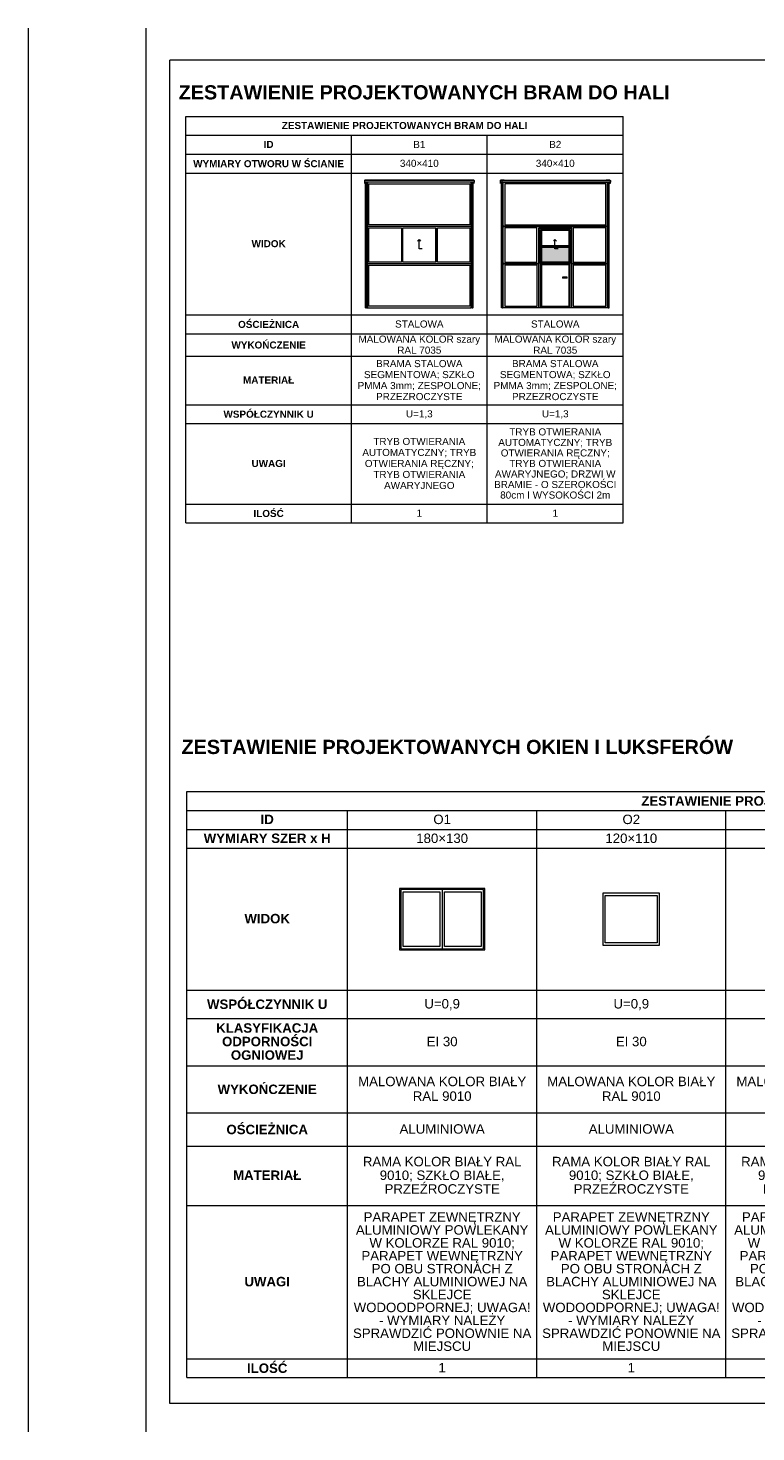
# Paper-space layout 'PW.07 ZESTAWIENIE STOLARKI OKIENNEJ DRZWIOWEJ I BRAM' of a CAD drawing. Header units: centimetres. Extents: x 5 to 415, y 0 to 297.
# Tile 1 of 6: x 5 to 159, y 0 to 297. Entities that reach past the tile are written whole.
import ezdxf
from ezdxf.xclip import XClip

# ---------------------------------------------------------------- set-up
doc = ezdxf.new("R2010")
doc.units = ezdxf.units.CM
doc.header["$MEASUREMENT"] = 0
doc.header["$XCLIPFRAME"] = 0
for name, color, linetype, lineweight in [('0_Nr_pióra__1', 7, 'Continuous', 20), ('0_Nr_pióra__11', 7, 'Continuous', 0), ('0_Nr_pióra__12', 7, 'Continuous', 13), ('0_Nr_pióra__3', 7, 'Continuous', 20), ('0_Nr_pióra__6', 7, 'Continuous', 20), ('0_Nr_pióra__61', 7, 'Continuous', 20), ('0_Nr_pióra__93', 9, 'Continuous', 20)]:
    doc.layers.add(name, color=color, linetype=linetype, lineweight=lineweight)
doc.layers.add('0_Nr_pióra__49', color=7, linetype='Continuous', lineweight=20, true_color=0xcfd8da)
doc.styles.add('STYL_AUTOMATYCZNY_1', font='arial.ttf')
doc.styles.add('STYL_AUTOMATYCZNY_2', font='arial.ttf')
doc.styles.add('STYL_AUTOMATYCZNY_5', font='arial.ttf')

# ---------------------------------------------------------------- blocks, each defined once
blk = doc.blocks.new('Rysunek_1_1', base_point=(84.62, 235.31))
at = {"layer": '0_Nr_pióra__49', "linetype": 'Continuous', "lineweight": 20, "ltscale": 10, "true_color": 0xcfd8da}
blk.add_hatch(color=254, dxfattribs=at).paths.add_polyline_path([(119.44, 247.46), (119.44, 250.66), (113.55, 250.66), (113.55, 247.46)])
at = {"layer": '0_Nr_pióra__93', "linetype": 'Continuous', "lineweight": 20, "ltscale": 10}
h = blk.add_hatch(color=9, dxfattribs=at)
h.paths.add_polyline_path([(113.39, 254.41), (113.39, 254.21), (113.39, 250.82), (119.44, 250.82), (119.64, 250.82), (119.64, 254.21), (119.64, 254.41), (113.55, 254.41)])
h.paths.add_polyline_path([(113.55, 254.21), (119.44, 254.21), (119.44, 250.98), (113.55, 250.98)], flags=0)
h = blk.add_hatch(color=9, dxfattribs=at)
h.paths.add_polyline_path([(113.39, 250.82), (113.39, 247.46), (113.39, 247.16), (113.55, 247.16), (119.64, 247.16), (119.64, 247.46), (119.64, 250.82), (119.44, 250.82), (113.55, 250.82)])
h.paths.add_polyline_path([(113.55, 250.66), (119.44, 250.66), (119.44, 247.46), (113.55, 247.46)], flags=0)
at = {"layer": '0_Nr_pióra__11', "color": 7, "linetype": 'Continuous', "lineweight": 0, "ltscale": 10}
for p, q in [((113.55, 247.46), (113.55, 250.66)), ((113.55, 250.66), (119.44, 250.66)), ((119.44, 250.66), (119.44, 247.46)), ((119.44, 247.46), (113.55, 247.46))]:
    blk.add_line(p, q, dxfattribs=at)
at = {"layer": '0_Nr_pióra__12', "color": 7, "linetype": 'Continuous', "lineweight": 13, "ltscale": 10}
for p, q in [((76.75, 264.4), (76.75, 255.07)), ((98.74, 255.07), (98.74, 264.4)), ((105.47, 255.07), (105.47, 264.4)), ((127.52, 264.4), (127.52, 255.07)), ((77.08, 255.37), (77.08, 264.07)), ((77.08, 264.07), (98.41, 264.07)), ((98.41, 264.07), (98.41, 255.37)), ((105.8, 264.07), (105.8, 255.37)), ((127.19, 264.07), (105.8, 264.07)), ((127.19, 255.37), (127.19, 264.07)), ((76.75, 255.07), (98.74, 255.07)), ((98.74, 255.04), (76.75, 255.04)), ((76.75, 255.04), (76.75, 247.16)), ((98.41, 255.37), (77.08, 255.37)), ((77.08, 247.46), (77.08, 254.71)), ((77.08, 254.71), (83.95, 254.71)), ((83.95, 254.71), (83.95, 247.46)), ((84.28, 254.71), (91.21, 254.71)), ((84.28, 247.46), (84.28, 254.71)), ((91.21, 247.46), (91.21, 254.71)), ((91.21, 254.71), (91.21, 247.46)), ((91.61, 254.71), (98.41, 254.71)), ((91.61, 247.46), (91.61, 254.71)), ((98.41, 254.71), (98.41, 247.46)), ((98.74, 247.16), (98.74, 255.04)), ((127.52, 255.07), (105.47, 255.07)), ((105.47, 247.16), (105.47, 255.04)), ((105.47, 255.04), (127.52, 255.04)), ((105.8, 255.37), (127.19, 255.37)), ((105.8, 254.71), (105.8, 247.46)), ((112.62, 254.71), (105.8, 254.71)), ((112.62, 247.46), (112.62, 254.71)), ((119.97, 254.71), (113.02, 254.71)), ((113.02, 254.71), (113.02, 247.46)), ((113.05, 237.81), (113.05, 254.68)), ((113.05, 254.68), (113.35, 254.68)), ((113.35, 254.68), (119.64, 254.68)), ((119.6, 254.41), (113.39, 254.41)), ((113.39, 254.41), (113.39, 237.81)), ((113.39, 254.21), (113.39, 254.41)), ((113.39, 254.41), (113.55, 254.41)), ((113.39, 250.82), (113.39, 254.21)), ((113.55, 254.41), (119.64, 254.41)), ((119.44, 254.21), (113.55, 254.21)), ((113.55, 254.21), (113.55, 250.98)), ((119.44, 254.19), (113.55, 254.19)), ((113.55, 254.19), (113.55, 247.46)), ((119.44, 250.98), (119.44, 254.21)), ((119.44, 247.46), (119.44, 254.19)), ((119.64, 254.68), (119.94, 254.68)), ((119.64, 254.41), (119.64, 254.21)), ((119.64, 247.16), (119.64, 254.39)), ((119.64, 254.21), (119.64, 250.82)), ((119.94, 254.68), (119.94, 237.81)), ((119.97, 247.46), (119.97, 254.71)), ((120.3, 254.71), (120.3, 247.46)), ((127.19, 254.71), (120.3, 254.71)), ((127.19, 247.46), (127.19, 254.71)), ((127.52, 255.04), (127.52, 247.16)), ((87.68, 252.26), (87.35, 251.94)), ((87.68, 250.31), (87.68, 252.26)), ((87.68, 252.26), (88.01, 251.94)), ((88.33, 250.31), (87.68, 250.31)), ((113.39, 247.46), (113.39, 250.82)), ((113.39, 250.82), (113.39, 250.82)), ((113.39, 250.82), (113.55, 250.82)), ((119.44, 250.82), (113.39, 250.82)), ((113.39, 250.82), (113.4, 250.82)), ((113.4, 250.82), (113.39, 250.82)), ((113.55, 250.98), (119.44, 250.98)), ((113.55, 250.82), (113.55, 250.82)), ((113.55, 250.82), (119.44, 250.82)), ((119.44, 250.66), (113.55, 250.66)), ((113.55, 250.66), (113.55, 247.46)), ((116.43, 252.26), (116.1, 251.94)), ((116.43, 250.31), (116.43, 252.26)), ((116.43, 252.26), (116.76, 251.94)), ((117.08, 250.31), (116.43, 250.31)), ((119.44, 250.98), (119.44, 250.98)), ((119.44, 250.82), (119.64, 250.82)), ((119.64, 250.82), (119.44, 250.82)), ((119.44, 247.46), (119.44, 250.66)), ((119.64, 250.82), (119.64, 247.46)), ((76.75, 247.16), (98.74, 247.16)), ((98.74, 247.13), (76.75, 247.13)), ((76.75, 247.13), (76.75, 237.81)), ((83.95, 247.46), (77.08, 247.46)), ((77.08, 238.14), (77.08, 246.83)), ((77.08, 246.83), (98.41, 246.83)), ((91.21, 247.46), (84.28, 247.46)), ((98.41, 247.46), (91.61, 247.46)), ((98.41, 246.83), (98.41, 238.14)), ((98.74, 237.81), (98.74, 247.13)), ((113.02, 247.16), (105.47, 247.16)), ((105.47, 247.13), (113.02, 247.13)), ((105.47, 237.81), (105.47, 247.13)), ((105.8, 247.46), (112.62, 247.46)), ((105.8, 246.83), (105.8, 238.14)), ((112.69, 246.83), (105.8, 246.83)), ((112.69, 238.14), (112.69, 246.83)), ((113.02, 247.46), (113.02, 247.16)), ((113.02, 247.13), (113.02, 237.81)), ((119.64, 247.16), (113.35, 247.16)), ((113.35, 247.16), (113.35, 247.13)), ((113.35, 247.13), (119.3, 247.13)), ((113.39, 247.16), (113.39, 247.46)), ((113.55, 247.16), (113.39, 247.16)), ((113.55, 247.46), (119.44, 247.46)), ((113.55, 247.46), (119.44, 247.46)), ((119.64, 247.16), (113.55, 247.16)), ((119.44, 246.93), (113.55, 246.93)), ((113.55, 246.93), (113.55, 238.14)), ((119.3, 247.13), (119.64, 247.13)), ((119.44, 238.14), (119.44, 246.93)), ((119.64, 247.46), (119.64, 247.16)), ((119.64, 247.13), (119.64, 247.16)), ((119.64, 237.81), (119.64, 247.13)), ((119.97, 247.16), (119.97, 247.46)), ((127.52, 247.16), (119.97, 247.16)), ((119.97, 247.13), (127.52, 247.13)), ((119.97, 237.81), (119.97, 247.13)), ((120.3, 247.46), (127.19, 247.46)), ((120.3, 246.83), (120.3, 238.14)), ((127.19, 246.83), (120.3, 246.83)), ((127.19, 238.14), (127.19, 246.83)), ((127.52, 247.13), (127.52, 237.81)), ((119.02, 244.31), (118.04, 244.31)), ((118.04, 244.31), (118.04, 244.12)), ((119.02, 244.12), (118.04, 244.12)), ((118.82, 244.31), (118.82, 244.12)), ((119.02, 244.12), (119.02, 244.31)), ((76.75, 237.81), (98.74, 237.81)), ((98.41, 238.14), (77.08, 238.14)), ((113.02, 237.81), (105.47, 237.81)), ((105.8, 238.14), (112.69, 238.14)), ((113.35, 237.81), (113.05, 237.81)), ((119.64, 237.81), (113.35, 237.81)), ((113.55, 238.14), (119.44, 238.14)), ((119.02, 237.81), (119.02, 238.13)), ((119.94, 237.81), (119.64, 237.81)), ((127.52, 237.81), (119.97, 237.81)), ((120.3, 238.14), (127.19, 238.14))]:
    blk.add_line(p, q, dxfattribs=at)
at = {"layer": '0_Nr_pióra__3', "color": 7, "linetype": 'Continuous', "lineweight": 20, "ltscale": 10}
for p, q in [((76.14, 264.77), (76.13, 264.77)), ((76.13, 264.77), (76.13, 264.4)), ((76.14, 264.4), (76.13, 264.4)), ((99.35, 264.77), (76.14, 264.77)), ((76.14, 264.77), (76.14, 264.4)), ((99.35, 264.4), (76.14, 264.4)), ((76.99, 264.81), (76.2, 264.81)), ((76.2, 264.81), (76.2, 264.77)), ((76.2, 264.4), (76.2, 264.14)), ((76.21, 264.77), (76.21, 264.79)), ((76.21, 264.79), (76.99, 264.79)), ((76.21, 264.14), (76.21, 264.4)), ((76.39, 264.77), (76.39, 264.79)), ((76.39, 237.81), (76.39, 264.4)), ((76.4, 264.77), (76.4, 264.79)), ((76.4, 264.03), (76.4, 264.4)), ((76.58, 264.39), (76.41, 264.39)), ((76.41, 264.39), (76.41, 264.04)), ((76.58, 264.4), (76.58, 264.39)), ((76.58, 264.37), (76.58, 264.39)), ((76.58, 264.34), (76.58, 264.37)), ((76.58, 264.27), (76.58, 264.34)), ((76.71, 264.77), (76.71, 264.79)), ((76.71, 237.81), (76.71, 264.4)), ((76.72, 264.77), (76.72, 264.79)), ((76.72, 237.81), (76.72, 264.4)), ((98.5, 264.81), (76.99, 264.81)), ((76.99, 264.79), (76.99, 264.81)), ((98.5, 264.8), (76.99, 264.8)), ((98.5, 264.79), (98.5, 264.81)), ((98.5, 264.81), (99.29, 264.81)), ((99.28, 264.79), (98.5, 264.79)), ((98.77, 264.77), (98.77, 264.79)), ((98.77, 237.81), (98.77, 264.4)), ((98.78, 264.77), (98.78, 264.79)), ((98.78, 237.81), (98.78, 264.4)), ((98.91, 264.4), (98.91, 264.39)), ((98.91, 264.39), (99.08, 264.39)), ((98.91, 264.37), (98.91, 264.39)), ((98.91, 264.34), (98.91, 264.37)), ((98.91, 264.27), (98.91, 264.34)), ((99.08, 264.39), (99.08, 264.04)), ((99.09, 264.77), (99.09, 264.79)), ((99.09, 264.03), (99.09, 264.4)), ((99.1, 264.77), (99.1, 264.79)), ((99.1, 237.81), (99.1, 264.4)), ((99.28, 264.77), (99.28, 264.79)), ((99.28, 264.14), (99.28, 264.4)), ((99.29, 264.81), (99.29, 264.77)), ((99.29, 264.4), (99.29, 264.14)), ((99.36, 264.77), (99.35, 264.77)), ((99.35, 264.77), (99.35, 264.4)), ((99.36, 264.4), (99.35, 264.4)), ((99.36, 264.77), (99.36, 264.4)), ((104.85, 264.77), (104.86, 264.77)), ((104.85, 264.77), (104.85, 264.4)), ((104.85, 264.4), (104.86, 264.4)), ((104.86, 264.77), (128.13, 264.77)), ((104.86, 264.77), (104.86, 264.4)), ((104.86, 264.4), (128.13, 264.4)), ((105.71, 264.81), (104.91, 264.81)), ((104.91, 264.81), (104.91, 264.77)), ((104.91, 264.4), (104.91, 264.14)), ((104.93, 264.77), (104.93, 264.79)), ((104.93, 264.79), (105.71, 264.79)), ((104.93, 264.14), (104.93, 264.4)), ((105.11, 264.77), (105.11, 264.79)), ((105.11, 237.81), (105.11, 264.4)), ((105.12, 264.77), (105.12, 264.79)), ((105.12, 264.03), (105.12, 264.4)), ((105.3, 264.39), (105.13, 264.39)), ((105.13, 264.39), (105.13, 264.04)), ((105.3, 264.4), (105.3, 264.39)), ((105.3, 264.37), (105.3, 264.39)), ((105.3, 264.34), (105.3, 264.37)), ((105.3, 264.27), (105.3, 264.34)), ((105.42, 264.77), (105.42, 264.79)), ((105.42, 237.81), (105.42, 264.4)), ((105.43, 264.77), (105.43, 264.79)), ((105.43, 237.81), (105.43, 264.4)), ((105.71, 264.81), (127.28, 264.81)), ((105.71, 264.79), (105.71, 264.81)), ((105.71, 264.8), (127.28, 264.8)), ((127.28, 264.79), (127.28, 264.81)), ((127.28, 264.81), (128.08, 264.81)), ((128.06, 264.79), (127.28, 264.79)), ((127.56, 264.77), (127.56, 264.79)), ((127.56, 237.81), (127.56, 264.4)), ((127.57, 264.77), (127.57, 264.79)), ((127.57, 237.81), (127.57, 264.4)), ((127.69, 264.4), (127.69, 264.39)), ((127.69, 264.39), (127.86, 264.39)), ((127.69, 264.37), (127.69, 264.39)), ((127.69, 264.34), (127.69, 264.37)), ((127.69, 264.27), (127.69, 264.34)), ((127.86, 264.39), (127.86, 264.04)), ((127.87, 264.77), (127.87, 264.79)), ((127.87, 264.03), (127.87, 264.4)), ((127.88, 264.77), (127.88, 264.79)), ((127.88, 237.81), (127.88, 264.4)), ((128.06, 264.77), (128.06, 264.79)), ((128.06, 264.14), (128.06, 264.4)), ((128.08, 264.81), (128.08, 264.77)), ((128.08, 264.4), (128.08, 264.14)), ((128.13, 264.77), (128.14, 264.77)), ((128.13, 264.77), (128.13, 264.4)), ((128.13, 264.4), (128.14, 264.4)), ((128.14, 264.77), (128.14, 264.4)), ((76.2, 264.14), (76.21, 264.14)), ((76.58, 264.03), (76.4, 264.03)), ((76.4, 264.01), (76.4, 264.03)), ((76.4, 263.98), (76.4, 264.01)), ((76.4, 263.93), (76.4, 263.98)), ((76.4, 263.86), (76.4, 263.93)), ((76.4, 263.76), (76.4, 263.86)), ((76.4, 263.65), (76.4, 263.76)), ((76.4, 263.52), (76.4, 263.65)), ((76.4, 263.38), (76.4, 263.52)), ((76.4, 263.22), (76.4, 263.38)), ((76.4, 263.05), (76.4, 263.22)), ((76.4, 262.87), (76.4, 263.05)), ((76.4, 262.68), (76.4, 262.87)), ((76.4, 262.48), (76.4, 262.68)), ((76.4, 262.28), (76.4, 262.48)), ((76.4, 262.05), (76.4, 262.28)), ((76.4, 237.81), (76.4, 262.05)), ((76.41, 264.04), (76.58, 264.04)), ((76.58, 264.19), (76.58, 264.27)), ((76.58, 264.08), (76.58, 264.19)), ((76.58, 264.04), (76.58, 264.08)), ((76.58, 264.04), (76.58, 264.03)), ((76.58, 264.01), (76.58, 264.03)), ((76.58, 263.98), (76.58, 264.01)), ((76.58, 263.93), (76.58, 263.98)), ((76.58, 263.86), (76.58, 263.93)), ((76.58, 263.76), (76.58, 263.86)), ((76.58, 263.65), (76.58, 263.76)), ((76.58, 263.52), (76.58, 263.65)), ((76.58, 263.38), (76.58, 263.52)), ((76.58, 263.22), (76.58, 263.38)), ((76.58, 263.05), (76.58, 263.22)), ((76.58, 262.87), (76.58, 263.05)), ((76.58, 262.68), (76.58, 262.87)), ((76.58, 262.48), (76.58, 262.68)), ((76.58, 262.28), (76.58, 262.48)), ((76.58, 262.05), (76.58, 262.28)), ((76.58, 237.81), (76.58, 262.05)), ((98.91, 264.19), (98.91, 264.27)), ((98.91, 264.08), (98.91, 264.19)), ((98.91, 264.04), (98.91, 264.08)), ((99.08, 264.04), (98.91, 264.04)), ((98.91, 264.04), (98.91, 264.03)), ((98.91, 264.03), (99.09, 264.03)), ((98.91, 264.01), (98.91, 264.03)), ((98.91, 263.98), (98.91, 264.01)), ((98.91, 263.93), (98.91, 263.98)), ((98.91, 263.86), (98.91, 263.93)), ((98.91, 263.76), (98.91, 263.86)), ((98.91, 263.65), (98.91, 263.76)), ((98.91, 263.52), (98.91, 263.65)), ((98.91, 263.38), (98.91, 263.52)), ((98.91, 263.22), (98.91, 263.38)), ((98.91, 263.05), (98.91, 263.22)), ((98.91, 262.87), (98.91, 263.05)), ((98.91, 262.68), (98.91, 262.87)), ((98.91, 262.48), (98.91, 262.68)), ((98.91, 262.28), (98.91, 262.48)), ((98.91, 262.05), (98.91, 262.28)), ((98.91, 237.81), (98.91, 262.05)), ((99.09, 264.01), (99.09, 264.03)), ((99.09, 263.98), (99.09, 264.01)), ((99.09, 263.93), (99.09, 263.98)), ((99.09, 263.86), (99.09, 263.93)), ((99.09, 263.76), (99.09, 263.86)), ((99.09, 263.65), (99.09, 263.76)), ((99.09, 263.52), (99.09, 263.65)), ((99.09, 263.38), (99.09, 263.52)), ((99.09, 263.22), (99.09, 263.38)), ((99.09, 263.05), (99.09, 263.22)), ((99.09, 262.87), (99.09, 263.05)), ((99.09, 262.68), (99.09, 262.87)), ((99.09, 262.48), (99.09, 262.68)), ((99.09, 262.28), (99.09, 262.48)), ((99.09, 262.05), (99.09, 262.28)), ((99.09, 237.81), (99.09, 262.05)), ((99.29, 264.14), (99.28, 264.14)), ((104.91, 264.14), (104.93, 264.14)), ((105.3, 264.03), (105.12, 264.03)), ((105.12, 264.01), (105.12, 264.03)), ((105.12, 263.98), (105.12, 264.01)), ((105.12, 263.93), (105.12, 263.98)), ((105.12, 263.86), (105.12, 263.93)), ((105.12, 263.76), (105.12, 263.86)), ((105.12, 263.65), (105.12, 263.76)), ((105.12, 263.52), (105.12, 263.65)), ((105.12, 263.38), (105.12, 263.52)), ((105.12, 263.22), (105.12, 263.38)), ((105.12, 263.05), (105.12, 263.22)), ((105.12, 262.87), (105.12, 263.05)), ((105.12, 262.68), (105.12, 262.87)), ((105.12, 262.48), (105.12, 262.68)), ((105.12, 262.28), (105.12, 262.48)), ((105.12, 262.05), (105.12, 262.28)), ((105.12, 237.81), (105.12, 262.05)), ((105.13, 264.04), (105.3, 264.04)), ((105.3, 264.19), (105.3, 264.27)), ((105.3, 264.08), (105.3, 264.19)), ((105.3, 264.04), (105.3, 264.08)), ((105.3, 264.04), (105.3, 264.03)), ((105.3, 264.01), (105.3, 264.03)), ((105.3, 263.98), (105.3, 264.01)), ((105.3, 263.93), (105.3, 263.98)), ((105.3, 263.86), (105.3, 263.93)), ((105.3, 263.76), (105.3, 263.86)), ((105.3, 263.65), (105.3, 263.76)), ((105.3, 263.52), (105.3, 263.65)), ((105.3, 263.38), (105.3, 263.52)), ((105.3, 263.22), (105.3, 263.38)), ((105.3, 263.05), (105.3, 263.22)), ((105.3, 262.87), (105.3, 263.05)), ((105.3, 262.68), (105.3, 262.87)), ((105.3, 262.48), (105.3, 262.68)), ((105.3, 262.28), (105.3, 262.48)), ((105.3, 262.05), (105.3, 262.28)), ((105.3, 237.81), (105.3, 262.05)), ((127.69, 264.19), (127.69, 264.27)), ((127.69, 264.08), (127.69, 264.19)), ((127.69, 264.04), (127.69, 264.08)), ((127.86, 264.04), (127.69, 264.04)), ((127.69, 264.04), (127.69, 264.03)), ((127.69, 264.03), (127.87, 264.03)), ((127.69, 264.01), (127.69, 264.03)), ((127.69, 263.98), (127.69, 264.01)), ((127.69, 263.93), (127.69, 263.98)), ((127.69, 263.86), (127.69, 263.93)), ((127.69, 263.76), (127.69, 263.86)), ((127.69, 263.65), (127.69, 263.76)), ((127.69, 263.52), (127.69, 263.65)), ((127.69, 263.38), (127.69, 263.52)), ((127.69, 263.22), (127.69, 263.38)), ((127.69, 263.05), (127.69, 263.22)), ((127.69, 262.87), (127.69, 263.05)), ((127.69, 262.68), (127.69, 262.87)), ((127.69, 262.48), (127.69, 262.68)), ((127.69, 262.28), (127.69, 262.48)), ((127.69, 262.05), (127.69, 262.28)), ((127.69, 237.81), (127.69, 262.05)), ((127.87, 264.01), (127.87, 264.03)), ((127.87, 263.98), (127.87, 264.01)), ((127.87, 263.93), (127.87, 263.98)), ((127.87, 263.86), (127.87, 263.93)), ((127.87, 263.76), (127.87, 263.86)), ((127.87, 263.65), (127.87, 263.76)), ((127.87, 263.52), (127.87, 263.65)), ((127.87, 263.38), (127.87, 263.52)), ((127.87, 263.22), (127.87, 263.38)), ((127.87, 263.05), (127.87, 263.22)), ((127.87, 262.87), (127.87, 263.05)), ((127.87, 262.68), (127.87, 262.87)), ((127.87, 262.48), (127.87, 262.68)), ((127.87, 262.28), (127.87, 262.48)), ((127.87, 262.05), (127.87, 262.28)), ((127.87, 237.81), (127.87, 262.05)), ((128.08, 264.14), (128.06, 264.14)), ((76.39, 237.81), (76.4, 237.81)), ((76.58, 237.81), (76.4, 237.81)), ((76.58, 237.81), (76.71, 237.81)), ((76.71, 237.81), (76.72, 237.81)), ((98.78, 237.81), (98.77, 237.81)), ((98.91, 237.81), (98.78, 237.81)), ((98.91, 237.81), (99.09, 237.81)), ((99.1, 237.81), (99.09, 237.81)), ((105.11, 237.81), (105.12, 237.81)), ((105.3, 237.81), (105.12, 237.81)), ((105.3, 237.81), (105.42, 237.81)), ((105.42, 237.81), (105.43, 237.81)), ((127.57, 237.81), (127.56, 237.81)), ((127.69, 237.81), (127.57, 237.81)), ((127.69, 237.81), (127.87, 237.81)), ((127.88, 237.81), (127.87, 237.81))]:
    blk.add_line(p, q, dxfattribs=at)
at = {"layer": '0_Nr_pióra__61', "color": 7, "linetype": 'Continuous', "lineweight": 20, "ltscale": 10}
for p, q in [((38.37, 278.31), (130.87, 278.31)), ((38.37, 274.31), (38.37, 278.31)), ((130.87, 274.31), (130.87, 278.31)), ((38.37, 274.31), (130.87, 274.31)), ((38.37, 270.31), (38.37, 274.31)), ((73.37, 270.31), (73.37, 274.31)), ((102.12, 270.31), (102.12, 274.31)), ((130.87, 270.31), (130.87, 274.31)), ((38.37, 270.31), (73.37, 270.31)), ((38.37, 266.31), (38.37, 270.31)), ((73.37, 270.31), (102.12, 270.31)), ((73.37, 266.31), (73.37, 270.31)), ((102.12, 270.31), (130.87, 270.31)), ((102.12, 266.31), (102.12, 270.31)), ((130.87, 266.31), (130.87, 270.31)), ((38.37, 266.31), (73.37, 266.31)), ((38.37, 236.31), (38.37, 266.31)), ((73.37, 266.31), (102.12, 266.31)), ((73.37, 236.31), (73.37, 266.31)), ((102.12, 266.31), (130.87, 266.31)), ((102.12, 236.31), (102.12, 266.31)), ((130.87, 236.31), (130.87, 266.31)), ((38.37, 236.31), (73.37, 236.31)), ((38.37, 232.31), (38.37, 236.31)), ((73.37, 236.31), (102.12, 236.31)), ((73.37, 232.31), (73.37, 236.31)), ((102.12, 236.31), (130.87, 236.31)), ((102.12, 232.31), (102.12, 236.31)), ((130.87, 232.31), (130.87, 236.31)), ((38.37, 232.31), (73.37, 232.31)), ((38.37, 227.59), (38.37, 232.31)), ((73.37, 232.31), (102.12, 232.31)), ((73.37, 227.59), (73.37, 232.31)), ((102.12, 232.31), (130.87, 232.31)), ((102.12, 227.59), (102.12, 232.31)), ((130.87, 227.59), (130.87, 232.31)), ((38.37, 227.59), (73.37, 227.59)), ((38.37, 217.31), (38.37, 227.59)), ((73.37, 227.59), (102.12, 227.59)), ((73.37, 217.31), (73.37, 227.59)), ((102.12, 227.59), (130.87, 227.59)), ((102.12, 217.31), (102.12, 227.59)), ((130.87, 217.31), (130.87, 227.59)), ((38.37, 217.31), (73.37, 217.31)), ((38.37, 213.31), (38.37, 217.31)), ((73.37, 217.31), (102.12, 217.31)), ((73.37, 213.31), (73.37, 217.31)), ((102.12, 217.31), (130.87, 217.31)), ((102.12, 213.31), (102.12, 217.31)), ((130.87, 213.31), (130.87, 217.31)), ((38.37, 213.31), (73.37, 213.31)), ((38.37, 196.31), (38.37, 213.31)), ((73.37, 213.31), (102.12, 213.31)), ((73.37, 196.31), (73.37, 213.31)), ((102.12, 213.31), (130.87, 213.31)), ((102.12, 196.31), (102.12, 213.31)), ((130.87, 196.31), (130.87, 213.31)), ((38.37, 196.31), (73.37, 196.31)), ((38.37, 192.31), (38.37, 196.31)), ((73.37, 196.31), (102.12, 196.31)), ((73.37, 192.31), (73.37, 196.31)), ((102.12, 196.31), (130.87, 196.31)), ((102.12, 192.31), (102.12, 196.31)), ((130.87, 192.31), (130.87, 196.31)), ((38.37, 192.31), (73.37, 192.31)), ((73.37, 192.31), (102.12, 192.31)), ((102.12, 192.31), (130.87, 192.31))]:
    blk.add_line(p, q, dxfattribs=at)
at = {"layer": '0_Nr_pióra__6', "color": 7, "linetype": 'Continuous', "lineweight": 20, "char_height": 1.5, "attachment_point": 5}
for s, insert, style in [('\\A1;{\\pqc;\\fArial|b1|i0|c238|p0;\\W1.000000;ZESTAWIENIE PROJEKTOWANYCH BRAM DO HALI}', (84.62, 276.38), 'STYL_AUTOMATYCZNY_2'), ('\\A1;{\\pqc;\\fArial|b1|i0|c238|p0;\\W1.000000;ID}', (55.87, 272.39), 'STYL_AUTOMATYCZNY_2'), ('\\A1;{\\pqc;\\fArial|b0|i0|c238|p0;\\W1.000000;B1}', (87.74, 272.39), 'STYL_AUTOMATYCZNY_1'), ('\\A1;{\\pqc;\\fArial|b0|i0|c238|p0;\\W1.000000;B2}', (116.49, 272.39), 'STYL_AUTOMATYCZNY_1'), ('\\A1;{\\pqc;\\fArial|b1|i0|c238|p0;\\W1.000000;WYMIARY OTWORU W ŚCIANIE}', (55.87, 268.3), 'STYL_AUTOMATYCZNY_2'), ('\\A1;{\\pqc;\\fArial|b0|i0|c238|p0;\\W1.000000;340×410}', (87.74, 268.38), 'STYL_AUTOMATYCZNY_1'), ('\\A1;{\\pqc;\\fArial|b0|i0|c238|p0;\\W1.000000;340×410}', (116.49, 268.38), 'STYL_AUTOMATYCZNY_1'), ('\\A1;{\\pqc;\\fArial|b1|i0|c238|p0;\\W1.000000;WIDOK}', (55.87, 251.38), 'STYL_AUTOMATYCZNY_2'), ('\\A1;{\\pqc;\\fArial|b1|i0|c238|p0;\\W1.000000;OŚCIEŻNICA}', (55.87, 234.3), 'STYL_AUTOMATYCZNY_2'), ('\\A1;{\\pqc;\\fArial|b0|i0|c238|p0;\\W1.000000;STALOWA}', (87.74, 234.38), 'STYL_AUTOMATYCZNY_1'), ('\\A1;{\\pqc;\\fArial|b0|i0|c238|p0;\\W1.000000;STALOWA}', (116.49, 234.38), 'STYL_AUTOMATYCZNY_1'), ('\\A1;{\\pqc;\\fArial|b1|i0|c238|p0;\\W1.000000;WYKOŃCZENIE}', (55.87, 229.94), 'STYL_AUTOMATYCZNY_2'), ('\\A1;{\\pqc;\\fArial|b1|i0|c238|p0;\\W1.000000;MATERIAŁ}', (55.87, 222.54), 'STYL_AUTOMATYCZNY_2'), ('\\A1;{\\pqc;\\fArial|b1|i0|c238|p0;\\W1.000000;WSPÓŁCZYNNIK U}', (55.87, 215.3), 'STYL_AUTOMATYCZNY_2'), ('\\A1;{\\pqc;\\fArial|b0|i0|c238|p0;\\W1.000000;U=1,3}', (87.74, 215.25), 'STYL_AUTOMATYCZNY_1'), ('\\A1;{\\pqc;\\fArial|b0|i0|c238|p0;\\W1.000000;U=1,3}', (116.49, 215.25), 'STYL_AUTOMATYCZNY_1'), ('\\A1;{\\pqc;\\fArial|b1|i0|c238|p0;\\W1.000000;UWAGI}', (55.87, 204.88), 'STYL_AUTOMATYCZNY_2'), ('\\A1;{\\pqc;\\fArial|b1|i0|c238|p0;\\W1.000000;ILOŚĆ}', (55.87, 194.3), 'STYL_AUTOMATYCZNY_2'), ('\\A1;{\\pqc;\\fArial|b0|i0|c238|p0;\\W1.000000;1}', (87.74, 194.39), 'STYL_AUTOMATYCZNY_1'), ('\\A1;{\\pqc;\\fArial|b0|i0|c238|p0;\\W1.000000;1}', (116.49, 194.39), 'STYL_AUTOMATYCZNY_1')]:
    blk.add_mtext(s, dxfattribs=dict(at, insert=insert, style=style))
at = {"layer": '0_Nr_pióra__6', "color": 7, "linetype": 'Continuous', "lineweight": 20, "char_height": 1.5, "width": 26.75, "attachment_point": 5, "style": 'STYL_AUTOMATYCZNY_1'}
for s, insert, line_spacing_factor in [('\\A1;{\\pqc;\\fArial|b0|i0|c238|p0;\\W1.000000;MALOWANA KOLOR szary RAL 7035}', (87.74, 230.02), 0.931352), ('\\A1;{\\pqc;\\fArial|b0|i0|c238|p0;\\W1.000000;MALOWANA KOLOR szary RAL 7035}', (116.49, 230.02), 0.931352), ('\\A1;{\\pqc;\\fArial|b0|i0|c238|p0;\\W1.000000;BRAMA STALOWA SEGMENTOWA; SZKŁO PMMA 3mm; ZESPOLONE; PRZEZROCZYSTE}', (87.74, 222.52), 0.930159), ('\\A1;{\\pqc;\\fArial|b0|i0|c238|p0;\\W1.000000;BRAMA STALOWA SEGMENTOWA; SZKŁO PMMA 3mm; ZESPOLONE; PRZEZROCZYSTE}', (116.49, 222.52), 0.930159), ('\\A1;{\\pqc;\\fArial|b0|i0|c238|p0;\\W1.000000;TRYB OTWIERANIA AUTOMATYCZNY; TRYB OTWIERANIA RĘCZNY; TRYB OTWIERANIA AWARYJNEGO; DRZWI W BRAMIE - O SZEROKOŚCI 80cm I WYSOKOŚCI 2m}', (116.49, 204.88), 0.89039), ('\\A1;{\\pqc;\\fArial|b0|i0|c238|p0;\\W1.000000;TRYB OTWIERANIA AUTOMATYCZNY; TRYB OTWIERANIA RĘCZNY; TRYB OTWIERANIA AWARYJNEGO}', (87.74, 204.88), 0.930951)]:
    blk.add_mtext(s, dxfattribs=dict(at, insert=insert, line_spacing_factor=line_spacing_factor))
blk = doc.blocks.new('Rysunek_3_3', base_point=(173.57, 73.48))
at = {"layer": '0_Nr_pióra__3', "color": 7, "linetype": 'Continuous', "lineweight": 20, "ltscale": 10}
for p, q in [((101.57, 114.98), (83.57, 114.98)), ((83.57, 114.98), (83.57, 114.48)), ((83.57, 114.48), (83.57, 102.48)), ((83.82, 114.73), (83.82, 114.23)), ((92.57, 114.73), (83.82, 114.73)), ((83.82, 114.23), (83.82, 102.73)), ((84.32, 102.73), (84.32, 114.23)), ((84.32, 114.23), (92.07, 114.23)), ((92.07, 114.23), (92.07, 102.73)), ((92.57, 114.73), (92.57, 114.23)), ((101.32, 114.73), (92.57, 114.73)), ((92.57, 114.23), (92.57, 102.73)), ((93.07, 102.73), (93.07, 114.23)), ((93.07, 114.23), (100.82, 114.23)), ((100.82, 114.23), (100.82, 102.73)), ((101.32, 114.23), (101.32, 114.73)), ((101.32, 102.73), (101.32, 114.23)), ((101.57, 114.48), (101.57, 114.98)), ((101.57, 102.48), (101.57, 114.48)), ((138.57, 113.98), (126.57, 113.98)), ((126.57, 113.98), (126.57, 113.48)), ((126.57, 113.48), (126.57, 103.48)), ((127.07, 103.48), (127.07, 113.48)), ((127.07, 113.48), (138.07, 113.48)), ((138.07, 113.48), (138.07, 103.48)), ((138.57, 113.48), (138.57, 113.98)), ((138.57, 103.48), (138.57, 113.48)), ((83.57, 102.48), (83.57, 101.98)), ((83.57, 101.98), (101.57, 101.98)), ((83.82, 102.73), (83.82, 102.23)), ((83.82, 102.23), (92.57, 102.23)), ((92.07, 102.73), (84.32, 102.73)), ((92.57, 102.73), (92.57, 102.23)), ((92.57, 102.23), (101.32, 102.23)), ((100.82, 102.73), (93.07, 102.73)), ((101.32, 102.23), (101.32, 102.73)), ((101.57, 101.98), (101.57, 102.48)), ((126.57, 103.48), (126.57, 102.98)), ((126.57, 102.98), (138.57, 102.98)), ((138.07, 103.48), (127.07, 103.48)), ((138.57, 102.98), (138.57, 103.48))]:
    blk.add_line(p, q, dxfattribs=at)
at = {"layer": '0_Nr_pióra__61', "color": 7, "linetype": 'Continuous', "lineweight": 20, "ltscale": 10}
for p, q in [((38.57, 135.48), (308.57, 135.48)), ((38.57, 131.48), (38.57, 135.48)), ((38.57, 131.48), (308.57, 131.48)), ((38.57, 127.48), (38.57, 131.48)), ((72.57, 127.48), (72.57, 131.48)), ((112.57, 127.48), (112.57, 131.48)), ((152.57, 127.48), (152.57, 131.48)), ((38.57, 127.48), (72.57, 127.48)), ((38.57, 123.48), (38.57, 127.48)), ((72.57, 127.48), (112.57, 127.48)), ((72.57, 123.48), (72.57, 127.48)), ((112.57, 127.48), (152.57, 127.48)), ((112.57, 123.48), (112.57, 127.48)), ((152.57, 127.48), (192.57, 127.48)), ((152.57, 123.48), (152.57, 127.48)), ((38.57, 123.48), (72.57, 123.48)), ((38.57, 93.48), (38.57, 123.48)), ((72.57, 123.48), (112.57, 123.48)), ((72.57, 93.48), (72.57, 123.48)), ((112.57, 123.48), (152.57, 123.48)), ((112.57, 93.48), (112.57, 123.48)), ((152.57, 123.48), (192.57, 123.48)), ((152.57, 93.48), (152.57, 123.48)), ((38.57, 93.48), (72.57, 93.48)), ((38.57, 87.48), (38.57, 93.48)), ((72.57, 93.48), (112.57, 93.48)), ((72.57, 87.48), (72.57, 93.48)), ((112.57, 93.48), (152.57, 93.48)), ((112.57, 87.48), (112.57, 93.48)), ((152.57, 93.48), (192.57, 93.48)), ((152.57, 87.48), (152.57, 93.48)), ((38.57, 87.48), (72.57, 87.48)), ((38.57, 77.48), (38.57, 87.48)), ((72.57, 87.48), (112.57, 87.48)), ((72.57, 77.48), (72.57, 87.48)), ((112.57, 87.48), (152.57, 87.48)), ((112.57, 77.48), (112.57, 87.48)), ((152.57, 87.48), (192.57, 87.48)), ((152.57, 77.48), (152.57, 87.48)), ((38.57, 77.48), (72.57, 77.48)), ((38.57, 67.48), (38.57, 77.48)), ((72.57, 77.48), (112.57, 77.48)), ((72.57, 67.48), (72.57, 77.48)), ((112.57, 77.48), (152.57, 77.48)), ((112.57, 67.48), (112.57, 77.48)), ((152.57, 77.48), (192.57, 77.48)), ((152.57, 67.48), (152.57, 77.48)), ((38.57, 67.48), (72.57, 67.48)), ((38.57, 60.48), (38.57, 67.48)), ((72.57, 67.48), (112.57, 67.48)), ((72.57, 60.48), (72.57, 67.48)), ((112.57, 67.48), (152.57, 67.48)), ((112.57, 60.48), (112.57, 67.48)), ((152.57, 67.48), (192.57, 67.48)), ((152.57, 60.48), (152.57, 67.48)), ((38.57, 60.48), (72.57, 60.48)), ((38.57, 47.91), (38.57, 60.48)), ((72.57, 60.48), (112.57, 60.48)), ((72.57, 47.91), (72.57, 60.48)), ((112.57, 60.48), (152.57, 60.48)), ((112.57, 47.91), (112.57, 60.48)), ((152.57, 60.48), (192.57, 60.48)), ((152.57, 47.91), (152.57, 60.48)), ((38.57, 47.91), (72.57, 47.91)), ((38.57, 15.48), (38.57, 47.91)), ((72.57, 47.91), (112.57, 47.91)), ((72.57, 15.48), (72.57, 47.91)), ((112.57, 47.91), (152.57, 47.91)), ((112.57, 15.48), (112.57, 47.91)), ((152.57, 47.91), (192.57, 47.91)), ((152.57, 15.48), (152.57, 47.91)), ((38.57, 15.48), (72.57, 15.48)), ((38.57, 11.48), (38.57, 15.48)), ((72.57, 15.48), (112.57, 15.48)), ((72.57, 11.48), (72.57, 15.48)), ((112.57, 15.48), (152.57, 15.48)), ((112.57, 11.48), (112.57, 15.48)), ((152.57, 15.48), (192.57, 15.48)), ((152.57, 11.48), (152.57, 15.48)), ((38.57, 11.48), (72.57, 11.48)), ((72.57, 11.48), (112.57, 11.48)), ((112.57, 11.48), (152.57, 11.48)), ((152.57, 11.48), (192.57, 11.48))]:
    blk.add_line(p, q, dxfattribs=at)
at = {"layer": '0_Nr_pióra__6', "color": 7, "linetype": 'Continuous', "lineweight": 20, "char_height": 2, "attachment_point": 5}
for s, insert, style in [('\\A1;{\\pqc;\\fArial|b1|i0|c238|p0;\\W1.000000;ZESTAWIENIE PROJEKTOWANYCH OKIEN I LUKSFERÓW}', (173.57, 133.47), 'STYL_AUTOMATYCZNY_2'), ('\\A1;{\\pqc;\\fArial|b1|i0|c238|p0;\\W1.000000;ID}', (55.57, 129.59), 'STYL_AUTOMATYCZNY_2'), ('\\A1;{\\pqc;\\fArial|b0|i0|c238|p0;\\W1.000000;O1}', (92.57, 129.58), 'STYL_AUTOMATYCZNY_1'), ('\\A1;{\\pqc;\\fArial|b0|i0|c238|p0;\\W1.000000;O2}', (132.57, 129.58), 'STYL_AUTOMATYCZNY_1'), ('\\A1;{\\pqc;\\fArial|b1|i0|c238|p0;\\W1.000000;WYMIARY SZER x H}', (55.57, 125.58), 'STYL_AUTOMATYCZNY_2'), ('\\A1;{\\pqc;\\fArial|b0|i0|c238|p0;\\W1.000000;180×130}', (92.57, 125.58), 'STYL_AUTOMATYCZNY_1'), ('\\A1;{\\pqc;\\fArial|b0|i0|c238|p0;\\W1.000000;120×110}', (132.57, 125.58), 'STYL_AUTOMATYCZNY_1'), ('\\A1;{\\pqc;\\fArial|b1|i0|c238|p0;\\W1.000000;WIDOK}', (55.57, 108.58), 'STYL_AUTOMATYCZNY_2'), ('\\A1;{\\pqc;\\fArial|b1|i0|c238|p0;\\W1.000000;WSPÓŁCZYNNIK U}', (55.57, 90.47), 'STYL_AUTOMATYCZNY_2'), ('\\A1;{\\pqc;\\fArial|b0|i0|c238|p0;\\W1.000000;U=0,9}', (92.57, 90.4), 'STYL_AUTOMATYCZNY_1'), ('\\A1;{\\pqc;\\fArial|b0|i0|c238|p0;\\W1.000000;U=0,9}', (132.57, 90.4), 'STYL_AUTOMATYCZNY_1'), ('\\A1;{\\pqc;\\fArial|b0|i0|c238|p0;\\W1.000000;EI 30}', (92.57, 82.58), 'STYL_AUTOMATYCZNY_1'), ('\\A1;{\\pqc;\\fArial|b0|i0|c238|p0;\\W1.000000;EI 30}', (132.57, 82.58), 'STYL_AUTOMATYCZNY_1'), ('\\A1;{\\pqc;\\fArial|b1|i0|c238|p0;\\W1.000000;WYKOŃCZENIE}', (55.57, 72.47), 'STYL_AUTOMATYCZNY_2'), ('\\A1;{\\pqc;\\fArial|b1|i0|c238|p0;\\W1.000000;OŚCIEŻNICA}', (55.57, 63.97), 'STYL_AUTOMATYCZNY_2'), ('\\A1;{\\pqc;\\fArial|b0|i0|c238|p0;\\W1.000000;ALUMINIOWA}', (92.57, 64.08), 'STYL_AUTOMATYCZNY_1'), ('\\A1;{\\pqc;\\fArial|b0|i0|c238|p0;\\W1.000000;ALUMINIOWA}', (132.57, 64.08), 'STYL_AUTOMATYCZNY_1'), ('\\A1;{\\pqc;\\fArial|b1|i0|c238|p0;\\W1.000000;MATERIAŁ}', (55.57, 54.31), 'STYL_AUTOMATYCZNY_2'), ('\\A1;{\\pqc;\\fArial|b1|i0|c238|p0;\\W1.000000;UWAGI}', (55.57, 31.79), 'STYL_AUTOMATYCZNY_2'), ('\\A1;{\\pqc;\\fArial|b1|i0|c238|p0;\\W1.000000;ILOŚĆ}', (55.57, 13.47), 'STYL_AUTOMATYCZNY_2'), ('\\A1;{\\pqc;\\fArial|b0|i0|c238|p0;\\W1.000000;1}', (92.57, 13.59), 'STYL_AUTOMATYCZNY_1'), ('\\A1;{\\pqc;\\fArial|b0|i0|c238|p0;\\W1.000000;1}', (132.57, 13.59), 'STYL_AUTOMATYCZNY_1')]:
    blk.add_mtext(s, dxfattribs=dict(at, insert=insert, style=style))
for s, insert, width, line_spacing_factor, style in [('\\A1;{\\pqc;\\fArial|b1|i0|c238|p0;\\W1.000000;KLASYFIKACJA ODPORNOŚCI OGNIOWEJ}', (55.57, 82.58), 32, 0.858565, 'STYL_AUTOMATYCZNY_2'), ('\\A1;{\\pqc;\\fArial|b0|i0|c238|p0;\\W1.000000;MALOWANA KOLOR BIAŁY RAL 9010}', (92.57, 72.58), 38, 0.930982, 'STYL_AUTOMATYCZNY_1'), ('\\A1;{\\pqc;\\fArial|b0|i0|c238|p0;\\W1.000000;MALOWANA KOLOR BIAŁY RAL 9010}', (132.57, 72.58), 38, 0.930982, 'STYL_AUTOMATYCZNY_1'), ('\\A1;{\\pqc;\\fArial|b0|i0|c238|p0;\\W1.000000;MALOWANA KOLOR BIAŁY RAL 9010}', (172.57, 72.58), 38, 0.930982, 'STYL_AUTOMATYCZNY_1'), ('\\A1;{\\pqc;\\fArial|b0|i0|c238|p0;\\W1.000000;RAMA KOLOR BIAŁY RAL 9010; SZKŁO BIAŁE, PRZEŹROCZYSTE}', (92.57, 54.29), 38, 0.86829, 'STYL_AUTOMATYCZNY_1'), ('\\A1;{\\pqc;\\fArial|b0|i0|c238|p0;\\W1.000000;RAMA KOLOR BIAŁY RAL 9010; SZKŁO BIAŁE, PRZEŹROCZYSTE}', (132.57, 54.29), 38, 0.86829, 'STYL_AUTOMATYCZNY_1'), ('\\A1;{\\pqc;\\fArial|b0|i0|c238|p0;\\W1.000000;RAMA KOLOR BIAŁY RAL 9010; SZKŁO BIAŁE, PRZEŹROCZYSTE}', (172.57, 54.29), 38, 0.86829, 'STYL_AUTOMATYCZNY_1'), ('\\A1;{\\pqc;\\fArial|b0|i0|c238|p0;\\W1.000000;PARAPET ZEWNĘTRZNY ALUMINIOWY POWLEKANY W KOLORZE RAL 9010; PARAPET WEWNĘTRZNY PO OBU STRONACH Z BLACHY ALUMINIOWEJ NA SKLEJCE WODOODPORNEJ; UWAGA! - WYMIARY NALEŻY SPRAWDZIĆ PONOWNIE NA MIEJSCU}', (92.57, 31.79), 38, 0.819784, 'STYL_AUTOMATYCZNY_1'), ('\\A1;{\\pqc;\\fArial|b0|i0|c238|p0;\\W1.000000;PARAPET ZEWNĘTRZNY ALUMINIOWY POWLEKANY W KOLORZE RAL 9010; PARAPET WEWNĘTRZNY PO OBU STRONACH Z BLACHY ALUMINIOWEJ NA SKLEJCE WODOODPORNEJ; UWAGA! - WYMIARY NALEŻY SPRAWDZIĆ PONOWNIE NA MIEJSCU}', (132.57, 31.79), 38, 0.819784, 'STYL_AUTOMATYCZNY_1'), ('\\A1;{\\pqc;\\fArial|b0|i0|c238|p0;\\W1.000000;PARAPET ZEWNĘTRZNY ALUMINIOWY POWLEKANY W KOLORZE RAL 9010; PARAPET WEWNĘTRZNY PO OBU STRONACH Z BLACHY ALUMINIOWEJ NA SKLEJCE WODOODPORNEJ; UWAGA! - WYMIARY NALEŻY SPRAWDZIĆ PONOWNIE NA MIEJSCU}', (172.57, 31.79), 38, 0.819784, 'STYL_AUTOMATYCZNY_1')]:
    blk.add_mtext(s, dxfattribs=dict(at, insert=insert, width=width, line_spacing_factor=line_spacing_factor, style=style))

psp = doc.layouts.new('PW.07 ZESTAWIENIE STOLARKI OKIENNEJ  DRZWIOWEJ I BRAM')

# ---------------------------------------------------------------- linework, layer by layer
at = {"layer": '0_Nr_pióra__1', "color": 7, "linetype": 'Continuous', "lineweight": 20, "ltscale": 10}
for p, q in [((5, 297), (5, 0)), ((30, 0), (30, 297)), ((413.68, 290.18), (35, 290.18)), ((35, 6), (35, 290.18)), ((413.68, 6), (35, 6))]:
    psp.add_line(p, q, dxfattribs=at)

# ---------------------------------------------------------------- block references
at = {"color": 7, "linetype": 'Continuous', "lineweight": 20, "ltscale": 10}
ref = psp.add_blockref('Rysunek_1_1', (84.62, 235.31), dxfattribs=at)
XClip(ref).set_block_clipping_path([(38.3599193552, 192.2973936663), (130.8799193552, 278.3173936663)])
ref = psp.add_blockref('Rysunek_3_3', (173.57, 73.48), dxfattribs=at)
XClip(ref).set_block_clipping_path([(38.561081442, 11.4692402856), (308.581081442, 135.4893402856)])

# ---------------------------------------------------------------- texts
at = {"layer": '0_Nr_pióra__11', "color": 7, "linetype": 'Continuous', "lineweight": 0, "char_height": 3, "attachment_point": 2, "style": 'STYL_AUTOMATYCZNY_5'}
for s, insert in [('\\A1;{\\pqc;\\fArial|b1|i0|c238|p0;\\W1.000000;ZESTAWIENIE PROJEKTOWANYCH BRAM DO HALI}', (88.76, 284.91)), ('\\A1;{\\pqc;\\fArial|b1|i0|c238|p0;\\W1.000000;ZESTAWIENIE PROJEKTOWANYCH OKIEN I LUKSFERÓW }', (95.77, 146.42))]:
    psp.add_mtext(s, dxfattribs=dict(at, insert=insert))

doc.saveas('drawing.dxf')
